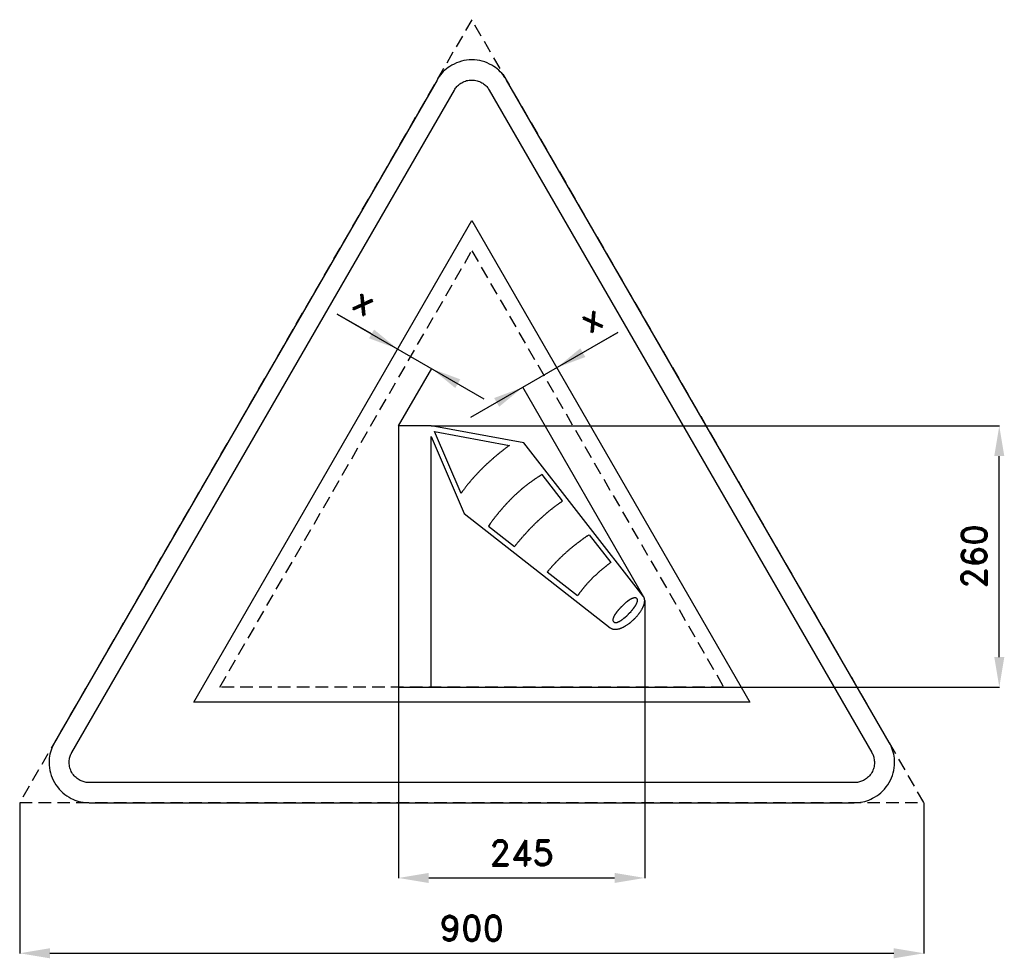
# Model space of a CAD drawing. Header units: millimetres. Extents: x -29 to 951, y -155 to 779.
import ezdxf

# ---------------------------------------------------------------- set-up
doc = ezdxf.new("R2010")
doc.units = ezdxf.units.MM
doc.header["$LTSCALE"] = 5
doc.linetypes.add('ČÁRKOVANÁX2', pattern=[1.5, 1, -0.5])
doc.layers.add('Kóty', color=2, linetype='Continuous')
doc.layers.add('Značka', color=7, linetype='Continuous')
doc.styles.get("Standard").update_dxf_attribs({"font": 'romand.shx', "height": 25})
doc.dimstyles.get("Standard").update_dxf_attribs({"dimtxt": 25, "dimasz": 30, "dimexe": 0.18, "dimexo": 0.0625, "dimgap": 12.5, "dimtad": 1, "dimdec": 0, "dimzin": 0, "dimdsep": 46, "dimtxsty": 'Standard', "dimcen": 0.09, "dimadec": 0, "dimazin": 0, "dimtfac": 1, "dimtdec": 0, "dimtofl": 0, "dimtmove": 0, "dimatfit": 3, "dimfxl": 1, "dimtolj": 1, "dimtzin": 0, "dimarcsym": 0})

# ---------------------------------------------------------------- blocks, each defined once
blk = doc.blocks.new('*D0')
at = {"layer": 'Defpoints', "color": 0, "transparency": 16777216}
for p in [(592.79, 201.24), (347.79, 115), (592.79, -74.94)]:
    blk.add_point(p, dxfattribs=at)
at = {"layer": 'Kóty', "color": 0, "lineweight": -2, "transparency": 16777216}
for p, q in [((592.79, 201.18), (592.79, -75.12)), ((347.79, 114.94), (347.79, -75.12)), ((377.79, -74.94), (562.79, -74.94))]:
    blk.add_line(p, q, dxfattribs=at)
at = {"layer": 'Kóty', "color": 0, "transparency": 16777216}
for points in [[(377.79, -69.94), (377.79, -79.94), (347.79, -74.94)], [(562.79, -69.94), (562.79, -79.94), (592.79, -74.94)]]:
    blk.add_solid(points, dxfattribs=at)
at = {"layer": 'Kóty', "color": 0, "transparency": 16777216, "insert": (470.29, -49.94), "char_height": 25, "attachment_point": 5}
blk.add_mtext('\\A1;245', dxfattribs=at)
blk = doc.blocks.new('*D1')
at = {"layer": 'Defpoints', "color": 0, "transparency": 16777216}
for p in [(-29.28, 0.06), (870.72, 0.06), (870.72, -149.94)]:
    blk.add_point(p, dxfattribs=at)
at = {"layer": 'Kóty', "color": 0, "lineweight": -2, "transparency": 16777216}
for p, q in [((-29.28, 0), (-29.28, -150.12)), ((870.72, 0), (870.72, -150.12)), ((0.72, -149.94), (840.72, -149.94))]:
    blk.add_line(p, q, dxfattribs=at)
at = {"layer": 'Kóty', "color": 0, "transparency": 16777216}
for points in [[(0.72, -144.94), (0.72, -154.94), (-29.28, -149.94)], [(840.72, -144.94), (840.72, -154.94), (870.72, -149.94)]]:
    blk.add_solid(points, dxfattribs=at)
at = {"layer": 'Kóty', "color": 0, "transparency": 16777216, "insert": (420.72, -124.94), "char_height": 25, "attachment_point": 5}
blk.add_mtext('\\A1;900', dxfattribs=at)
blk = doc.blocks.new('*D2')
at = {"layer": 'Defpoints', "color": 0, "transparency": 16777216}
for p in [(380.29, 375), (945.72, 375), (380.29, 115)]:
    blk.add_point(p, dxfattribs=at)
at = {"layer": 'Kóty', "color": 0, "lineweight": -2, "transparency": 16777216}
for p, q in [((380.35, 375), (945.9, 375)), ((945.72, 145), (945.72, 345)), ((380.35, 115), (945.9, 115))]:
    blk.add_line(p, q, dxfattribs=at)
at = {"layer": 'Kóty', "color": 0, "transparency": 16777216}
for points in [[(940.72, 345), (950.72, 345), (945.72, 375)], [(940.72, 145), (950.72, 145), (945.72, 115)]]:
    blk.add_solid(points, dxfattribs=at)
at = {"layer": 'Kóty', "color": 0, "transparency": 16777216, "insert": (920.72, 245), "char_height": 25, "attachment_point": 5, "rotation": 90}
blk.add_mtext('\\A1;260', dxfattribs=at)

msp = doc.modelspace()

# ---------------------------------------------------------------- linework, layer by layer
at = {"layer": 'Kóty'}
for p, q in [((286.74, 486.39), (432.72, 402.11)), ((320.96, 466.63), (286.74, 486.39)), ((565.98, 468.08), (419.48, 383.5)), ((531.23, 448.02), (565.98, 468.08)), ((347.85, 375.11), (380.85, 432.26)), ((591.97, 204.74), (471.35, 413.66))]:
    msp.add_line(p, q, dxfattribs=at)
for points in [[(323.46, 470.96), (318.46, 462.3), (346.94, 451.63)], [(528.73, 452.35), (533.73, 443.69), (505.25, 433.02)], [(409.24, 421.44), (404.24, 412.78), (380.76, 432.11)], [(442.96, 402.83), (447.96, 394.17), (471.44, 413.5)]]:
    msp.add_solid(points, dxfattribs=at)
at = {"layer": 'Značka', "color": 6, "linetype": 'ČÁRKOVANÁX2', "ltscale": 2.5}
for points in [[(870.72, 0.06), (420.72, 779.48), (-29.28, 0.06)], [(169.9, 115), (420.72, 549.42), (671.53, 115)]]:
    msp.add_lwpolyline(points, close=True, dxfattribs=at)
at = {"layer": 'Značka', "color": 5}
for points in [[(836.08, 60), (455.36, 719.42), (454.24, 721.19, 0.010748), (453.08, 722.93, 0.055773), (447.54, 729.17, 0.055979), (440.72, 734.06, 0.069561), (431.09, 738.14, 0.069791), (420.72, 739.42, 0.069502), (410.36, 738.12, 0.067732), (400.72, 734.06, 0.055944), (393.86, 729.2, 0.061133), (388.36, 722.93, 0.012257), (387.19, 721.2), (386.08, 719.42), (5.36, 60, 0.003576), (4.38, 58.15, 0.010722), (3.46, 56.27, 0.055711), (0.83, 48.35, 0.055985), (0, 40, 0.069591), (1.29, 29.62, 0.069767), (5.36, 20, 0.069481), (11.67, 11.68, 0.067775), (20, 5.36, 0.055964), (27.65, 1.85, 0.061097), (35.82, 0.22, 0.01224), (37.91, 0.07, 0.004081), (40, 0), (801.43, 0, 0.003581), (803.53, 0.08, 0.010743), (805.62, 0.22, 0.055797), (813.79, 1.9, 0.055991), (821.43, 5.36, 0.069582), (829.78, 11.66, 0.069787), (836.08, 20, 0.069497), (840.13, 29.62, 0.067792), (841.43, 40, 0.055928), (840.65, 48.37, 0.060939), (837.98, 56.27), (837.06, 58.15), (836.08, 60)], [(380.29, 364.5), (413.23, 287.83), (558.48, 174.08), (559.02, 173.74), (559.59, 173.42), (559.61, 173.41), (559.63, 173.4), (559.77, 173.33), (559.91, 173.26), (560.05, 173.2), (560.19, 173.15), (560.33, 173.09), (560.47, 173.04), (560.62, 172.99), (560.76, 172.95), (560.82, 172.93), (560.88, 172.92), (560.94, 172.9), (560.99, 172.89), (561.17, 172.84), (561.35, 172.8), (561.5, 172.77), (561.65, 172.74), (561.8, 172.72), (561.95, 172.7), (562.1, 172.68), (562.25, 172.66), (562.31, 172.65), (562.37, 172.65), (562.43, 172.64), (562.49, 172.64), (562.66, 172.62), (562.83, 172.61), (562.97, 172.6), (563.1, 172.6), (563.24, 172.6), (563.38, 172.59), (563.52, 172.59), (563.66, 172.6), (563.72, 172.6), (563.77, 172.6), (563.83, 172.6), (563.88, 172.6, 0.003483), (564.05, 172.61, 0.00348), (564.22, 172.62), (564.35, 172.63), (564.49, 172.64), (564.63, 172.65), (564.77, 172.67), (564.91, 172.68), (565.04, 172.7), (565.1, 172.71), (565.15, 172.72), (565.21, 172.72), (565.26, 172.73), (565.78, 172.81), (566.29, 172.9), (566.72, 172.99), (567.14, 173.09), (567.56, 173.2), (567.98, 173.32), (568.39, 173.46), (568.8, 173.6), (568.97, 173.66), (569.13, 173.72), (569.29, 173.79), (569.45, 173.85), (569.94, 174.06), (570.42, 174.28), (570.82, 174.46), (571.21, 174.66), (571.6, 174.85), (571.99, 175.06), (572.38, 175.27), (572.76, 175.49), (572.91, 175.58), (573.07, 175.67), (573.22, 175.76), (573.37, 175.85), (574.03, 176.25), (574.68, 176.65), (575.22, 177), (575.76, 177.35), (576.29, 177.72), (576.81, 178.09), (577.33, 178.47), (577.84, 178.86), (578.04, 179.02), (578.24, 179.17), (578.44, 179.34), (578.64, 179.5), (579.23, 179.98), (579.82, 180.48), (580.3, 180.9), (580.77, 181.33), (581.24, 181.77), (581.7, 182.21), (582.15, 182.65), (582.6, 183.11), (582.78, 183.29), (582.96, 183.47), (583.14, 183.66), (583.31, 183.84), (583.82, 184.38), (584.33, 184.92), (584.75, 185.38), (585.15, 185.84), (585.56, 186.31), (585.95, 186.79), (586.34, 187.27), (586.72, 187.75), (586.88, 187.95), (587.03, 188.14), (587.18, 188.34), (587.32, 188.54), (587.76, 189.14), (588.19, 189.74), (588.54, 190.26), (588.88, 190.78), (589.21, 191.3), (589.53, 191.83), (589.84, 192.36), (590.14, 192.9), (590.26, 193.12), (590.38, 193.34), (590.5, 193.56), (590.61, 193.77), (590.81, 194.15), (591, 194.52), (591.15, 194.83), (591.3, 195.15), (591.44, 195.47), (591.58, 195.79), (591.71, 196.11), (591.84, 196.43), (591.89, 196.56), (591.94, 196.7), (591.98, 196.83), (592.03, 196.96), (592.17, 197.36), (592.29, 197.76), (592.38, 198.1), (592.46, 198.44), (592.53, 198.78), (592.6, 199.12), (592.65, 199.47), (592.69, 199.82), (592.71, 199.96), (592.72, 200.1), (592.74, 200.24), (592.75, 200.38), (592.77, 200.64), (592.78, 200.91), (592.79, 201.13), (592.79, 201.35), (592.79, 201.57), (592.78, 201.79), (592.76, 202.01), (592.74, 202.23), (592.73, 202.32), (592.72, 202.41), (592.71, 202.5), (592.7, 202.59), (592.66, 202.84), (592.61, 203.1), (592.56, 203.31), (592.5, 203.52), (592.43, 203.72), (592.36, 203.93), (592.28, 204.13), (592.19, 204.33), (592.15, 204.4), (592.11, 204.48), (592.09, 204.53), (592.06, 204.58), (592.05, 204.61), (592.03, 204.64), (591.74, 205.12), (591.41, 205.59), (472.48, 358.17), (380.29, 375), (347.79, 375), (347.79, 115), (380.29, 115), (380.29, 364.5)], [(576.81, 187.94), (577.09, 188.23), (577.37, 188.52), (579.2, 190.47), (579.22, 190.5), (579.25, 190.53), (579.44, 190.74), (579.62, 190.95), (579.8, 191.15), (579.97, 191.36), (580.14, 191.56), (580.32, 191.76), (580.49, 191.97), (580.66, 192.18), (580.72, 192.26), (580.79, 192.34), (580.86, 192.43), (580.93, 192.51), (581.09, 192.71), (581.26, 192.92), (581.4, 193.09), (581.53, 193.27), (581.67, 193.44), (581.8, 193.62), (581.94, 193.79), (582.07, 193.97), (582.12, 194.04), (582.17, 194.11), (582.23, 194.19), (582.28, 194.26), (582.44, 194.47), (582.59, 194.69), (582.72, 194.87), (582.84, 195.05), (582.96, 195.23), (583.09, 195.42), (583.21, 195.6), (583.33, 195.79), (583.38, 195.86), (583.42, 195.94), (583.45, 195.99), (583.48, 196.03), (583.5, 196.06), (583.52, 196.09), (584.34, 197.48), (584.35, 197.51), (584.36, 197.53), (584.44, 197.68), (584.52, 197.83), (584.59, 197.97), (584.66, 198.12), (584.73, 198.27), (584.79, 198.41), (584.86, 198.56), (584.92, 198.71), (584.94, 198.77), (584.97, 198.83), (584.98, 198.87), (585, 198.91), (585.01, 198.93), (585.02, 198.95), (585.3, 199.76), (585.5, 200.6), (585.57, 201.18), (585.55, 201.76), (585.47, 202.17), (585.34, 202.55), (585.15, 202.89), (584.89, 203.19), (584.51, 203.49), (584.5, 203.49), (584.5, 203.5), (584.45, 203.53), (584.41, 203.55), (584.36, 203.57), (584.32, 203.6), (584.28, 203.62), (584.23, 203.64), (584.19, 203.66), (584.14, 203.68), (584.12, 203.68), (584.11, 203.69), (584.09, 203.7), (584.07, 203.7), (584.01, 203.73), (583.95, 203.75), (583.9, 203.76), (583.85, 203.78), (583.8, 203.79), (583.75, 203.8), (583.7, 203.81), (583.64, 203.82), (583.62, 203.83), (583.6, 203.83), (583.58, 203.83), (583.56, 203.84), (583.5, 203.85), (583.44, 203.85), (583.38, 203.86), (583.33, 203.87), (583.28, 203.87), (583.23, 203.87), (583.17, 203.88), (583.12, 203.88), (583.1, 203.88), (583.08, 203.88), (583.06, 203.88), (583.04, 203.88), (582.91, 203.88), (582.79, 203.87, 0.006747), (582.68, 203.87), (582.58, 203.86), (582.48, 203.85), (582.37, 203.84), (582.27, 203.82), (582.17, 203.81), (582.13, 203.8), (582.09, 203.79), (582.05, 203.78), (582, 203.78), (581.88, 203.75), (581.76, 203.72), (581.66, 203.7), (581.56, 203.67), (581.46, 203.64), (581.36, 203.61), (581.26, 203.58), (581.16, 203.55), (581.12, 203.53), (581.08, 203.52), (581.04, 203.51), (581, 203.49), (580.81, 203.42), (580.61, 203.35), (580.45, 203.29), (580.29, 203.23), (580.14, 203.16), (579.98, 203.09), (579.82, 203.02), (579.67, 202.95), (579.6, 202.92), (579.54, 202.89), (579.48, 202.85), (579.42, 202.82), (579.24, 202.73), (579.05, 202.63), (578.9, 202.55), (578.75, 202.47), (578.6, 202.38), (578.45, 202.3), (578.31, 202.21), (578.16, 202.12), (578.1, 202.08), (578.04, 202.05), (577.98, 202.01), (577.93, 201.97), (577.71, 201.84), (577.49, 201.7), (577.31, 201.58), (577.13, 201.46), (576.95, 201.34), (576.77, 201.22), (576.59, 201.1), (576.41, 200.98), (576.34, 200.93), (576.27, 200.88), (576.2, 200.83), (576.13, 200.78), (575.93, 200.62), (575.72, 200.47), (575.55, 200.34), (575.37, 200.21), (575.2, 200.08), (575.03, 199.95), (574.86, 199.81), (574.7, 199.68), (574.63, 199.62), (574.56, 199.57), (574.52, 199.53), (574.48, 199.5), (574.45, 199.48), (574.43, 199.46), (573.49, 198.68), (572.58, 197.88), (571.24, 196.64), (569.93, 195.36), (569.9, 195.33), (569.87, 195.29), (569.64, 195.06), (569.41, 194.83), (569.2, 194.61), (568.98, 194.39), (568.77, 194.17), (568.56, 193.94), (568.35, 193.72), (568.14, 193.49), (568.05, 193.4), (567.97, 193.31), (567.88, 193.22), (567.8, 193.13), (567.55, 192.85), (567.31, 192.57), (567.1, 192.34), (566.9, 192.11), (566.7, 191.87), (566.5, 191.64), (566.3, 191.4), (566.11, 191.16), (566.03, 191.07), (565.95, 190.97), (565.87, 190.88), (565.79, 190.78), (565.63, 190.57), (565.46, 190.37), (565.32, 190.19), (565.18, 190.02), (565.05, 189.84), (564.91, 189.66), (564.78, 189.49), (564.64, 189.31), (564.59, 189.24), (564.54, 189.17), (564.48, 189.09), (564.43, 189.02), (564.27, 188.81), (564.12, 188.59), (563.99, 188.41), (563.86, 188.22), (563.74, 188.04), (563.62, 187.85), (563.49, 187.67), (563.37, 187.48), (563.32, 187.4), (563.28, 187.33), (563.25, 187.28), (563.22, 187.24), (563.2, 187.21), (563.18, 187.18), (562.36, 185.77), (562.35, 185.75), (562.33, 185.73), (562.26, 185.58), (562.18, 185.42), (562.11, 185.28), (562.04, 185.13), (561.97, 184.98), (561.9, 184.83), (561.84, 184.68), (561.78, 184.53), (561.75, 184.47), (561.73, 184.41), (561.71, 184.37), (561.7, 184.34), (561.69, 184.31), (561.68, 184.29), (561.4, 183.47), (561.21, 182.63), (561.16, 182.16), (561.17, 181.68), (561.23, 181.25), (561.36, 180.85), (561.6, 180.41), (561.94, 180.03), (561.94, 180.02), (561.95, 180.02), (562, 179.97), (562.05, 179.93), (562.1, 179.89), (562.15, 179.86), (562.2, 179.82), (562.25, 179.79), (562.3, 179.75), (562.35, 179.72), (562.37, 179.71), (562.39, 179.7), (562.42, 179.68), (562.44, 179.67), (562.5, 179.64), (562.57, 179.61), (562.63, 179.58), (562.68, 179.56), (562.74, 179.54), (562.8, 179.51), (562.86, 179.5), (562.92, 179.48), (562.94, 179.47), (562.96, 179.46), (562.99, 179.46), (563.01, 179.45), (563.1, 179.43), (563.2, 179.41), (563.27, 179.39), (563.35, 179.38), (563.43, 179.37), (563.51, 179.36), (563.59, 179.35), (563.67, 179.34), (563.7, 179.34), (563.73, 179.34), (563.76, 179.34), (563.8, 179.34), (563.89, 179.34), (563.99, 179.34), (564.07, 179.35), (564.15, 179.35), (564.23, 179.36), (564.3, 179.36), (564.38, 179.37), (564.46, 179.38), (564.49, 179.39), (564.53, 179.39), (564.56, 179.4), (564.59, 179.4), (564.76, 179.43), (564.94, 179.46), (565.08, 179.49), (565.23, 179.53), (565.37, 179.56), (565.51, 179.6), (565.65, 179.65), (565.79, 179.69), (565.85, 179.71), (565.9, 179.73), (565.96, 179.75), (566.01, 179.77), (566.18, 179.84), (566.34, 179.9), (566.48, 179.96), (566.61, 180.02), (566.75, 180.08), (566.88, 180.14), (567.01, 180.21), (567.15, 180.27), (567.2, 180.3), (567.25, 180.33), (567.3, 180.36), (567.35, 180.38), (567.56, 180.49), (567.76, 180.6), (567.93, 180.69), (568.1, 180.79), (568.27, 180.88), (568.43, 180.98), (568.6, 181.08), (568.76, 181.18), (568.83, 181.22), (568.89, 181.26), (568.96, 181.31), (569.02, 181.35), (569.22, 181.47), (569.41, 181.6), (569.57, 181.71), (569.73, 181.82), (569.88, 181.93), (570.04, 182.04), (570.2, 182.15), (570.35, 182.26), (570.41, 182.31), (570.47, 182.35), (570.51, 182.38), (570.55, 182.41), (570.57, 182.43), (570.6, 182.45), (572.04, 183.57), (573.44, 184.76), (574.86, 186.04), (576.24, 187.37), (576.52, 187.66), (576.81, 187.94)]]:
    msp.add_lwpolyline(points, format="xyb", dxfattribs=at)
at = {"layer": 'Značka', "color": 1}
msp.add_lwpolyline([(801.43, 20), (40, 20, -0.003586), (38.95, 20.04, -0.010756), (37.91, 20.11, -0.05582), (33.82, 20.95, -0.05597), (30, 22.68, -0.06955), (25.83, 25.83, -0.069786), (22.68, 30, -0.069503), (20.65, 34.81, -0.067814), (20, 40, -0.055933), (20.39, 44.19, -0.060881), (21.73, 48.13, -0.012187), (22.19, 49.07, -0.00406), (22.68, 50), (403.4, 709.42), (403.95, 710.31), (404.54, 711.18, -0.055851), (407.31, 714.3, -0.05603), (410.72, 716.74, -0.069574), (415.53, 718.78, -0.069723), (420.72, 719.42, -0.069439), (425.9, 718.77, -0.067755), (430.72, 716.74, -0.055971), (434.15, 714.31, -0.061159), (436.9, 711.18), (437.48, 710.31), (438.04, 709.42), (818.76, 50), (819.24, 49.07), (819.71, 48.13, -0.055637), (821.02, 44.18, -0.055928), (821.43, 40, -0.069571), (820.79, 34.81, -0.069825), (818.76, 30, -0.069532), (815.6, 25.84, -0.067733), (811.43, 22.68, -0.055923), (807.61, 20.93, -0.061121), (803.53, 20.11, -0.012253), (802.48, 20.04, -0.004086), (801.43, 20)], format="xyb", dxfattribs=at)
msp.add_lwpolyline([(143.92, 100), (420.72, 579.42), (697.51, 100), (143.92, 100)], dxfattribs=at)
at = {"layer": 'Značka', "color": 5}
for points in [[(410.05, 307.89), (383.66, 369.37), (458.19, 355.7), (457.43, 355.14), (456.67, 354.59), (456.58, 354.53), (456.5, 354.46), (455.91, 354.03), (455.33, 353.6), (454.78, 353.18), (454.22, 352.77), (453.67, 352.35), (453.12, 351.93), (452.57, 351.51), (452.03, 351.08), (451.81, 350.91), (451.59, 350.74), (451.37, 350.57), (451.15, 350.4), (450.5, 349.89), (449.85, 349.37), (449.31, 348.94), (448.77, 348.5), (448.23, 348.07), (447.7, 347.63), (447.16, 347.19), (446.63, 346.75), (446.42, 346.57), (446.2, 346.39), (445.99, 346.21), (445.78, 346.04), (445.14, 345.5), (444.51, 344.97), (443.98, 344.52), (443.45, 344.07), (442.92, 343.62), (442.4, 343.16), (441.88, 342.71), (441.35, 342.25), (441.15, 342.07), (440.94, 341.88), (440.73, 341.7), (440.52, 341.52), (439.9, 340.96), (439.28, 340.41), (438.77, 339.94), (438.26, 339.47), (437.74, 339.01), (437.23, 338.54), (436.73, 338.07), (436.22, 337.59), (436.02, 337.4), (435.81, 337.21), (435.61, 337.02), (435.41, 336.83), (434.8, 336.25), (434.18, 335.67), (433.68, 335.19), (433.17, 334.7), (432.66, 334.21), (432.16, 333.72), (431.66, 333.23), (431.16, 332.73), (430.96, 332.53), (430.76, 332.34), (430.56, 332.14), (430.36, 331.94), (429.76, 331.34), (429.17, 330.74), (428.68, 330.24), (428.19, 329.73), (427.7, 329.23), (427.21, 328.72), (426.73, 328.21), (426.24, 327.7), (426.05, 327.49), (425.86, 327.29), (425.67, 327.08), (425.47, 326.87), (425.02, 326.39), (424.57, 325.9), (424.19, 325.49), (423.82, 325.08), (423.44, 324.67), (423.07, 324.26), (422.7, 323.84), (422.33, 323.43), (422.18, 323.26), (422.03, 323.1), (421.89, 322.93), (421.74, 322.76), (421.3, 322.26), (420.86, 321.76), (420.5, 321.34), (420.13, 320.92), (419.77, 320.5), (419.41, 320.07), (419.05, 319.65), (418.7, 319.22), (418.55, 319.05), (418.41, 318.88), (418.27, 318.71), (418.13, 318.54), (417.69, 318.01), (417.25, 317.48), (416.89, 317.04), (416.53, 316.6), (416.18, 316.15), (415.82, 315.71), (415.47, 315.26), (415.11, 314.81), (414.97, 314.63), (414.83, 314.45), (414.69, 314.27), (414.55, 314.09), (414.13, 313.55), (413.72, 313), (413.38, 312.55), (413.04, 312.09), (412.7, 311.63), (412.36, 311.17), (412.09, 310.8), (411.83, 310.43), (411.55, 310.03), (411.27, 309.63), (411.22, 309.56), (411.17, 309.49), (410.61, 308.69), (410.05, 307.89)], [(437.23, 275.38), (463.33, 254.95), (463.93, 255.72), (464.54, 256.49), (464.61, 256.58), (464.67, 256.66), (465.13, 257.23), (465.58, 257.8), (466.02, 258.34), (466.45, 258.88), (466.89, 259.42), (467.33, 259.95), (467.77, 260.49), (468.22, 261.02), (468.39, 261.24), (468.57, 261.45), (468.75, 261.66), (468.93, 261.87), (469.47, 262.51), (470.01, 263.14), (470.46, 263.67), (470.91, 264.2), (471.37, 264.72), (471.82, 265.24), (472.28, 265.76), (472.74, 266.28), (472.93, 266.49), (473.11, 266.7), (473.3, 266.9), (473.48, 267.11), (474.02, 267.7), (474.55, 268.3), (475, 268.79), (475.45, 269.28), (475.9, 269.77), (476.35, 270.26), (476.81, 270.75), (477.26, 271.23), (477.44, 271.43), (477.63, 271.62), (477.81, 271.81), (477.99, 272.01), (478.54, 272.59), (479.1, 273.16), (479.56, 273.64), (480.02, 274.12), (480.49, 274.59), (480.96, 275.07), (481.43, 275.54), (481.9, 276.01), (482.09, 276.2), (482.27, 276.39), (482.46, 276.57), (482.65, 276.76), (483.22, 277.32), (483.79, 277.89), (484.27, 278.35), (484.74, 278.82), (485.22, 279.28), (485.7, 279.74), (486.19, 280.2), (486.67, 280.66), (486.86, 280.84), (487.06, 281.02), (487.25, 281.2), (487.45, 281.39), (488.03, 281.93), (488.62, 282.47), (489.11, 282.92), (489.6, 283.37), (490.1, 283.82), (490.59, 284.26), (491.09, 284.71), (491.59, 285.15), (491.79, 285.33), (491.99, 285.5), (492.19, 285.68), (492.39, 285.85), (492.87, 286.27), (493.35, 286.69), (493.75, 287.04), (494.15, 287.38), (494.56, 287.73), (494.96, 288.07), (495.36, 288.42), (495.77, 288.76), (495.93, 288.9), (496.1, 289.03), (496.26, 289.17), (496.42, 289.3), (496.91, 289.71), (497.4, 290.12), (497.81, 290.45), (498.23, 290.79), (498.64, 291.12), (499.05, 291.45), (499.47, 291.79), (499.88, 292.12), (500.05, 292.25), (500.21, 292.38), (500.38, 292.51), (500.55, 292.64), (501.07, 293.06), (501.6, 293.48), (502.04, 293.82), (502.49, 294.16), (502.93, 294.5), (503.37, 294.84), (503.82, 295.18), (504.27, 295.52), (504.45, 295.65), (504.62, 295.79), (504.8, 295.92), (504.98, 296.06), (505.52, 296.46), (506.06, 296.85), (506.51, 297.18), (506.97, 297.51), (507.42, 297.84), (507.88, 298.16), (508.33, 298.49), (508.79, 298.81), (508.98, 298.94), (509.16, 299.07), (509.27, 299.15), (509.39, 299.23), (509.46, 299.27), (509.53, 299.32), (510.33, 299.88), (511.14, 300.44), (490.76, 326.58), (489.79, 326.01), (488.82, 325.43), (488.72, 325.37), (488.62, 325.31), (487.91, 324.88), (487.21, 324.45), (486.55, 324.04), (485.88, 323.62), (485.22, 323.19), (484.56, 322.76), (483.91, 322.33), (483.26, 321.9), (482.99, 321.72), (482.73, 321.55), (482.47, 321.37), (482.22, 321.19), (481.44, 320.66), (480.67, 320.12), (480.03, 319.66), (479.39, 319.2), (478.76, 318.74), (478.12, 318.28), (477.49, 317.81), (476.87, 317.33), (476.62, 317.14), (476.37, 316.95), (476.12, 316.76), (475.87, 316.57), (475.16, 316.02), (474.46, 315.48), (473.88, 315.02), (473.29, 314.55), (472.71, 314.09), (472.14, 313.62), (471.56, 313.15), (470.99, 312.67), (470.76, 312.48), (470.54, 312.29), (470.31, 312.1), (470.08, 311.9), (469.4, 311.32), (468.73, 310.74), (468.17, 310.25), (467.61, 309.76), (467.06, 309.26), (466.51, 308.77), (465.96, 308.27), (465.41, 307.76), (465.19, 307.56), (464.97, 307.36), (464.76, 307.16), (464.54, 306.95), (463.89, 306.34), (463.24, 305.73), (462.7, 305.22), (462.16, 304.7), (461.63, 304.18), (461.09, 303.66), (460.57, 303.14), (460.04, 302.62), (459.83, 302.4), (459.62, 302.19), (459.41, 301.98), (459.2, 301.77), (458.57, 301.13), (457.95, 300.49), (457.44, 299.96), (456.92, 299.42), (456.41, 298.88), (455.9, 298.33), (455.4, 297.79), (454.89, 297.24), (454.69, 297.02), (454.49, 296.8), (454.29, 296.58), (454.09, 296.36), (453.61, 295.83), (453.13, 295.3), (452.73, 294.86), (452.33, 294.41), (451.94, 293.96), (451.54, 293.51), (451.15, 293.06), (450.76, 292.61), (450.6, 292.43), (450.44, 292.25), (450.29, 292.07), (450.13, 291.89), (449.67, 291.34), (449.2, 290.8), (448.82, 290.34), (448.43, 289.88), (448.05, 289.43), (447.67, 288.97), (447.29, 288.51), (446.91, 288.04), (446.76, 287.86), (446.61, 287.67), (446.46, 287.49), (446.31, 287.3), (445.83, 286.71), (445.35, 286.11), (444.95, 285.62), (444.55, 285.12), (444.16, 284.62), (443.76, 284.12), (443.37, 283.62), (442.98, 283.12), (442.82, 282.91), (442.67, 282.71), (442.51, 282.51), (442.36, 282.31), (441.89, 281.7), (441.43, 281.1), (441.05, 280.59), (440.66, 280.08), (440.28, 279.57), (439.9, 279.06), (439.53, 278.54), (439.15, 278.03), (439, 277.83), (438.85, 277.62), (438.76, 277.49), (438.66, 277.36), (438.61, 277.28), (438.55, 277.21), (437.89, 276.3), (437.23, 275.38)], [(495.77, 229.54), (496.31, 230.19), (496.84, 230.84), (496.9, 230.91), (496.96, 230.98), (497.36, 231.46), (497.76, 231.93), (498.14, 232.39), (498.53, 232.84), (498.91, 233.28), (499.3, 233.73), (499.69, 234.18), (500.08, 234.62), (500.24, 234.8), (500.4, 234.98), (500.56, 235.16), (500.72, 235.33), (501.19, 235.86), (501.67, 236.39), (502.07, 236.83), (502.47, 237.26), (502.88, 237.7), (503.28, 238.13), (503.69, 238.56), (504.1, 238.99), (504.26, 239.16), (504.43, 239.33), (504.59, 239.5), (504.75, 239.67), (505.23, 240.16), (505.7, 240.65), (506.09, 241.06), (506.49, 241.46), (506.89, 241.86), (507.29, 242.27), (507.69, 242.67), (508.09, 243.06), (508.25, 243.22), (508.41, 243.38), (508.58, 243.54), (508.74, 243.7), (509.23, 244.17), (509.71, 244.65), (510.12, 245.04), (510.53, 245.43), (510.95, 245.82), (511.36, 246.2), (511.77, 246.59), (512.19, 246.98), (512.35, 247.13), (512.52, 247.28), (512.69, 247.44), (512.85, 247.59), (513.35, 248.05), (513.85, 248.5), (514.27, 248.88), (514.69, 249.26), (515.11, 249.63), (515.53, 250.01), (515.95, 250.38), (516.38, 250.76), (516.55, 250.9), (516.72, 251.05), (516.89, 251.2), (517.06, 251.35), (517.57, 251.79), (518.08, 252.23), (518.51, 252.6), (518.94, 252.96), (519.37, 253.32), (519.81, 253.68), (520.24, 254.04), (520.68, 254.4), (520.85, 254.55), (521.02, 254.69), (521.2, 254.83), (521.37, 254.97), (521.79, 255.31), (522.21, 255.65), (522.55, 255.93), (522.9, 256.21), (523.25, 256.49), (523.6, 256.77), (523.95, 257.04), (524.3, 257.32), (524.44, 257.43), (524.58, 257.54), (524.72, 257.65), (524.86, 257.76), (525.28, 258.09), (525.71, 258.42), (526.06, 258.69), (526.42, 258.96), (526.77, 259.23), (527.13, 259.5), (527.48, 259.77), (527.84, 260.04), (527.98, 260.15), (528.13, 260.25), (528.27, 260.36), (528.41, 260.47), (528.86, 260.8), (529.31, 261.14), (529.69, 261.41), (530.06, 261.69), (530.44, 261.97), (530.82, 262.24), (531.2, 262.51), (531.58, 262.79), (531.73, 262.89), (531.88, 263), (532.03, 263.11), (532.18, 263.22), (532.64, 263.54), (533.1, 263.87), (533.48, 264.13), (533.87, 264.4), (534.25, 264.66), (534.63, 264.93), (535.02, 265.19), (535.41, 265.45), (535.56, 265.56), (535.72, 265.66), (535.81, 265.73), (535.91, 265.79), (535.97, 265.83), (536.03, 265.87), (536.7, 266.32), (537.38, 266.78), (558.95, 239.1), (558.4, 238.68), (557.85, 238.26), (557.8, 238.22), (557.74, 238.17), (557.33, 237.86), (556.92, 237.55), (556.53, 237.25), (556.15, 236.94), (555.76, 236.64), (555.38, 236.34), (554.99, 236.03), (554.61, 235.73), (554.46, 235.61), (554.3, 235.48), (554.15, 235.36), (554, 235.24), (553.54, 234.87), (553.08, 234.5), (552.7, 234.19), (552.32, 233.88), (551.94, 233.57), (551.57, 233.25), (551.19, 232.94), (550.82, 232.62), (550.67, 232.5), (550.52, 232.37), (550.37, 232.24), (550.22, 232.12), (549.78, 231.75), (549.35, 231.38), (548.99, 231.07), (548.63, 230.76), (548.27, 230.45), (547.91, 230.14), (547.56, 229.82), (547.2, 229.51), (547.06, 229.38), (546.92, 229.26), (546.78, 229.13), (546.64, 229), (546.21, 228.62), (545.79, 228.24), (545.44, 227.92), (545.09, 227.6), (544.74, 227.28), (544.39, 226.96), (544.05, 226.64), (543.7, 226.31), (543.56, 226.18), (543.43, 226.05), (543.29, 225.92), (543.15, 225.79), (542.74, 225.4), (542.32, 225), (541.98, 224.67), (541.64, 224.34), (541.3, 224.01), (540.96, 223.68), (540.62, 223.34), (540.29, 223.01), (540.15, 222.87), (540.02, 222.74), (539.89, 222.6), (539.75, 222.47), (539.35, 222.06), (538.95, 221.65), (538.62, 221.31), (538.29, 220.97), (537.96, 220.63), (537.64, 220.28), (537.31, 219.93), (536.99, 219.59), (536.86, 219.45), (536.73, 219.31), (536.6, 219.17), (536.47, 219.03), (536.17, 218.7), (535.86, 218.36), (535.61, 218.08), (535.35, 217.8), (535.1, 217.52), (534.85, 217.24), (534.6, 216.96), (534.35, 216.67), (534.25, 216.56), (534.15, 216.45), (534.05, 216.33), (533.96, 216.22), (533.66, 215.88), (533.36, 215.53), (533.12, 215.24), (532.88, 214.96), (532.63, 214.67), (532.39, 214.38), (532.15, 214.09), (531.91, 213.8), (531.82, 213.68), (531.72, 213.56), (531.63, 213.44), (531.53, 213.33), (531.23, 212.96), (530.93, 212.59), (530.69, 212.28), (530.44, 211.97), (530.2, 211.66), (529.95, 211.35), (529.71, 211.03), (529.47, 210.72), (529.37, 210.59), (529.28, 210.47), (529.18, 210.34), (529.09, 210.22), (528.8, 209.84), (528.52, 209.46), (528.29, 209.14), (528.06, 208.82), (527.83, 208.49), (527.6, 208.17), (527.37, 207.85), (527.14, 207.52), (527.05, 207.39), (526.96, 207.26), (526.91, 207.18), (526.85, 207.1), (526.82, 207.05), (526.79, 207), (526.4, 206.43), (526.01, 205.86), (495.77, 229.54)]]:
    msp.add_lwpolyline(points, dxfattribs=at)

# ---------------------------------------------------------------- texts
at = {"layer": 'Kóty', "char_height": 25, "attachment_point": 5}
for insert, rotation in [((314.23, 499.31), 329.9999), ((539.07, 482.08), 30.0001)]:
    msp.add_mtext('\\A1;x', dxfattribs=dict(at, insert=insert, rotation=rotation))

# ---------------------------------------------------------------- dimensions: what is measured, and where the dimension line sits
at = {"layer": 'Kóty'}
dim = msp.add_linear_dim(base=(945.72, 375), p1=(380.29, 115), p2=(380.29, 375), angle=90, dimstyle='Standard', dxfattribs=at)
dim.commit()
dim.dimension.update_dxf_attribs({"geometry": '*D2', "text_midpoint": (920.72, 245)})
for base, p1, p2, picture, middle in [((592.79, -74.94), (347.79, 115), (592.79, 201.24), '*D0', (470.29, -49.94)), ((870.72, -149.94), (-29.28, 0.06), (870.72, 0.06), '*D1', (420.72, -124.94))]:
    dim = msp.add_linear_dim(base=base, p1=p1, p2=p2, dimstyle='Standard', dxfattribs=at)
    dim.commit()
    dim.dimension.update_dxf_attribs({"geometry": picture, "text_midpoint": middle})

doc.saveas('drawing.dxf')
